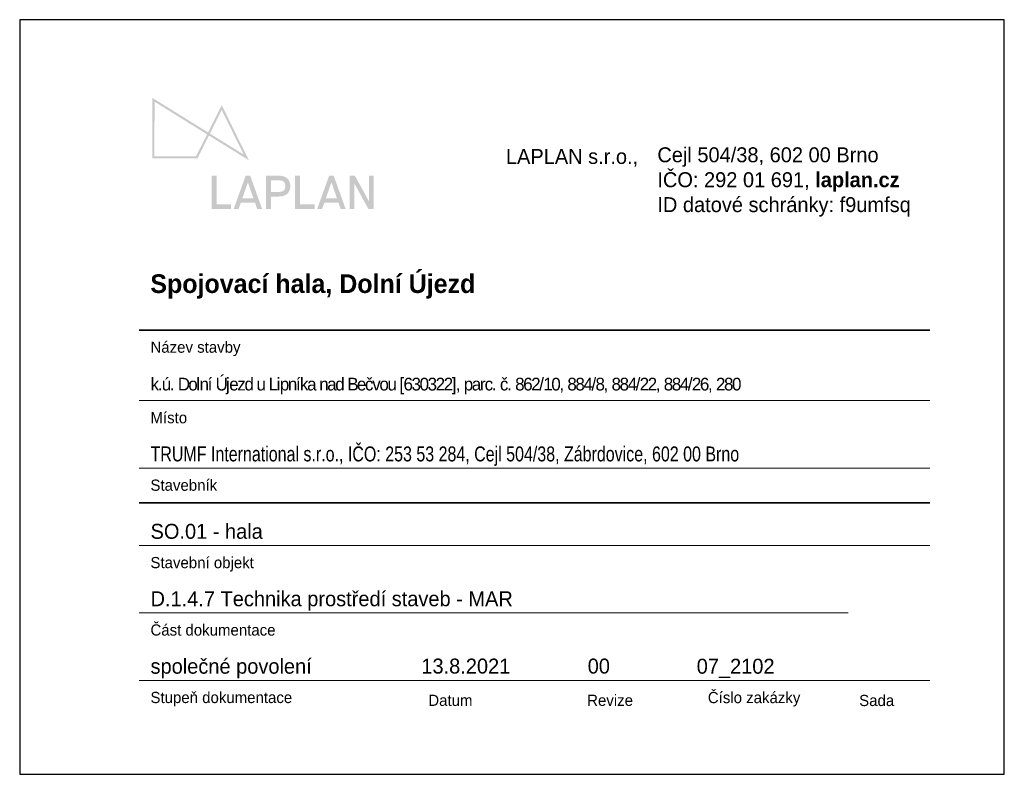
# Paper-space layout 'V000_desky' of a CAD drawing. Header units: millimetres. Extents: x 63 to 195, y 15 to 116.
import ezdxf

# ---------------------------------------------------------------- set-up
doc = ezdxf.new("R2010")
doc.units = ezdxf.units.MM
doc.header["$LTSCALE"] = 15
doc.layers.add('netisk', color=30, linetype='Continuous', plot=False)
doc.styles.add('laplan bold', font='txt', dxfattribs={"height": 2})
doc.styles.add('laplan N', font='txt')

# ---------------------------------------------------------------- blocks, each defined once
blk = doc.blocks.new('la')
at = {"true_color": 0x1c1c1b}
h = blk.add_hatch(color=250, dxfattribs=at)
h.dxf.hatch_style = 2
h.paths.add_polyline_path([(235.48, -142.63), (215.57, -130.26), (209.82, -141.69), (187.35, -141.65), (187.4, -111.51), (215.14, -128.75), (221.97, -115.16)])
h.paths.add_polyline_path([(188.41, -140.6), (209.17, -140.63), (214.66, -129.7), (188.46, -113.41)])
h.paths.add_polyline_path([(216.04, -129.31), (232.9, -139.78), (221.96, -117.54)])
h = blk.add_hatch(color=250, dxfattribs=at)
h.dxf.hatch_style = 2
h.paths.add_polyline_path([(216.94, -150.32), (219.38, -150.32), (219.38, -164.58), (226.65, -164.58), (226.65, -166.85), (216.94, -166.85)])
h = blk.add_hatch(color=250, dxfattribs=at)
h.dxf.hatch_style = 2
h.paths.add_polyline_path([(238.53, -163.76), (231.47, -163.76), (230.38, -166.85), (227.93, -166.85), (233.88, -150.32), (236.14, -150.32), (242.07, -166.85), (239.61, -166.85)])
h.paths.add_polyline_path([(237.8, -161.63), (235.03, -153.67), (234.99, -153.67), (232.2, -161.63)])
h = blk.add_hatch(color=250, dxfattribs=at)
h.dxf.hatch_style = 2
edge = h.paths.add_edge_path()
edge.add_spline(control_points=[(244.03, -150.32), (244.03, -150.32), (250.55, -150.32), (250.55, -150.32), (254.04, -150.32), (256.12, -152.3), (256.12, -155.51), (256.12, -158.75), (254.04, -160.69), (250.53, -160.69), (250.53, -160.69), (246.46, -160.69), (246.46, -160.69), (246.46, -160.69), (246.46, -166.85), (246.46, -166.85), (246.46, -166.85), (244.03, -166.85), (244.03, -166.85), (244.03, -166.85), (244.03, -150.32), (244.03, -150.32)], knot_values=[0, 0, 0, 0, 1, 1, 1, 2, 2, 2, 3, 3, 3, 4, 4, 4, 5, 5, 5, 6, 6, 6, 7, 7, 7, 7], degree=3, periodic=0)
edge = h.paths.add_edge_path()
edge.add_spline(control_points=[(250.43, -158.42), (252.6, -158.42), (253.69, -157.45), (253.69, -155.51), (253.69, -153.53), (252.63, -152.59), (250.45, -152.59), (250.45, -152.59), (246.46, -152.59), (246.46, -152.59), (246.46, -152.59), (246.46, -158.42), (246.46, -158.42), (246.46, -158.42), (250.43, -158.42), (250.43, -158.42)], knot_values=[0, 0, 0, 0, 1, 1, 1, 2, 2, 2, 3, 3, 3, 4, 4, 4, 5, 5, 5, 5], degree=3, periodic=0)
h = blk.add_hatch(color=250, dxfattribs=at)
h.dxf.hatch_style = 2
h.paths.add_polyline_path([(258.55, -150.32), (260.99, -150.32), (260.99, -164.58), (268.26, -164.58), (268.26, -166.85), (258.55, -166.85)])
h = blk.add_hatch(color=250, dxfattribs=at)
h.dxf.hatch_style = 2
h.paths.add_polyline_path([(280.14, -163.76), (273.08, -163.76), (271.99, -166.85), (269.54, -166.85), (275.49, -150.32), (277.75, -150.32), (283.68, -166.85), (281.23, -166.85)])
h.paths.add_polyline_path([(279.41, -161.63), (276.64, -153.67), (276.6, -153.67), (273.81, -161.63)])
h = blk.add_hatch(color=250, dxfattribs=at)
h.dxf.hatch_style = 2
h.paths.add_polyline_path([(285.64, -150.32), (288.33, -150.32), (295.23, -162.88), (295.28, -162.88), (295.28, -150.32), (297.71, -150.32), (297.71, -166.85), (295.02, -166.85), (288.12, -154.29), (288.07, -154.29), (288.07, -166.85), (285.64, -166.85)])

psp = doc.layouts.new('V000_desky')

# ---------------------------------------------------------------- linework, layer by layer
at = {"color": 252, "lineweight": 9, "true_color": 0x939598}
for p, q in [((79.47, 65), (185.22, 65)), ((79.47, 55.97), (185.22, 55.97)), ((79.47, 45.61), (185.22, 45.61)), ((79.47, 36.59), (174.26, 36.59)), ((79.47, 27.56), (185.22, 27.56))]:
    psp.add_line(p, q, dxfattribs=at)
at = {"color": 252, "lineweight": 35, "true_color": 0x939598}
psp.add_line((79.47, 51.32), (185.22, 51.32), dxfattribs=at)
psp.add_lwpolyline([(79.47, 74.44), (185.22, 74.44)], dxfattribs=at)
at = {"layer": 'netisk'}
psp.add_lwpolyline([(63.47, 15), (195.16, 15), (195.16, 115.98), (63.47, 115.98)], close=True, dxfattribs=at)

# ---------------------------------------------------------------- block references
at = {"xscale": 0.2683525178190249, "yscale": 0.2683525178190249, "zscale": 0.2683525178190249}
psp.add_blockref('la', (30.93, 135.44), dxfattribs=at)

# ---------------------------------------------------------------- texts
at = {"color": 6, "style": 'laplan N', "width": 0.8}
psp.add_text('TRUMF International s.r.o., IČO: 253 53 284, Cejl 504/38, Zábrdovice, 602 00 Brno', height=2, dxfattribs=at).set_placement((80.97, 56.87))
at = {"color": 6, "style": 'laplan N'}
for s, p in [('SO.01 - hala', (80.97, 46.51)), ('D.1.4.7 Technika prostředí staveb - MAR', (80.97, 37.49)), ('společné povolení', (80.97, 28.46)), ('07_2102', (154.02, 28.46))]:
    psp.add_text(s, height=2, dxfattribs=at).set_placement(p)
at = {"style": 'laplan N'}
for s, width, gutter_width, heights, insert, char_height, attachment_point in [('Cejl 504/38, 602 00 Brno\\PIČO: 292 01 691, {\\fMaison Neue|b1|i0|c238|p34;laplan.cz\\P}ID datové schránky: f9umfsq', 54.2519, 500, [14.35], (148.76, 98.9), 2, 1), ('\\pxql;{\\fMaison Neue|b1|i0|c238|p34;Spojovací hala, Dolní Újezd}', 97.0737, 0, [16.03], (129.48, 80.28), 2.5, 5), ('{\\C252;\\c9999763;Název stavby}', 42.8235, 500, [0], (80.96, 72.91), 1.5, 1), ('{\\C252;\\c9999763;Místo}', 42.8235, 500, [0], (80.96, 63.47), 1.5, 1), ('{\\C252;\\c9999763;Stavebník}', 42.8235, 500, [0], (80.96, 54.44), 1.5, 1), ('{\\C252;\\c9999763;Stavební objekt}', 42.8235, 500, [0], (80.96, 44.08), 1.5, 1), ('{\\C252;\\c9999763;Část dokumentace}', 42.8235, 500, [0], (80.96, 35.06), 1.5, 1), ('{\\C252;\\c9999763;Stupeň dokumentace}', 42.8235, 500, [0], (80.96, 26.03), 1.5, 1), ('{\\C252;\\c9999763;Datum}', 42.8235, 500, [0], (118.12, 25.65), 1.5, 1), ('{\\C252;\\c9999763;Revize}', 42.8235, 500, [0], (139.37, 25.65), 1.5, 1), ('{\\C252;\\c9999763;Číslo zakázky}', 42.8235, 500, [0], (155.51, 26.02), 1.5, 1), ('{\\C252;\\c9999763;Sada}', 42.8235, 500, [0], (175.75, 25.63), 1.5, 1)]:
    psp.add_mtext_dynamic_manual_height_columns(s, width=width, gutter_width=gutter_width, heights=heights, dxfattribs=dict(at, insert=insert, char_height=char_height, attachment_point=attachment_point))
at = {"insert": (128.5, 98.68), "char_height": 2, "width": 19.371, "attachment_point": 1, "style": 'laplan bold'}
psp.add_mtext('LAPLAN s.r.o.,', dxfattribs=at)
at = {"color": 6, "style": 'laplan N'}
for s, width, insert, char_height, attachment_point in [('\\T0.8;k.ú. Dolní Újezd u Lipníka nad Bečvou [630322], parc. č. 862/10, 884/8, 884/22, 884/26, 280', 8366.9365, (80.97, 65.85), 1.7, 7), ('\\pxsm1;13.8.2021', 15.0033, (117.19, 30.48), 2, 1), ('\\pxsm1;00', 15.0033, (139.44, 30.48), 2, 1)]:
    psp.add_mtext_dynamic_manual_height_columns(s, width=width, gutter_width=500, heights=[0], dxfattribs=dict(at, insert=insert, char_height=char_height, attachment_point=attachment_point))

doc.saveas('drawing.dxf')
